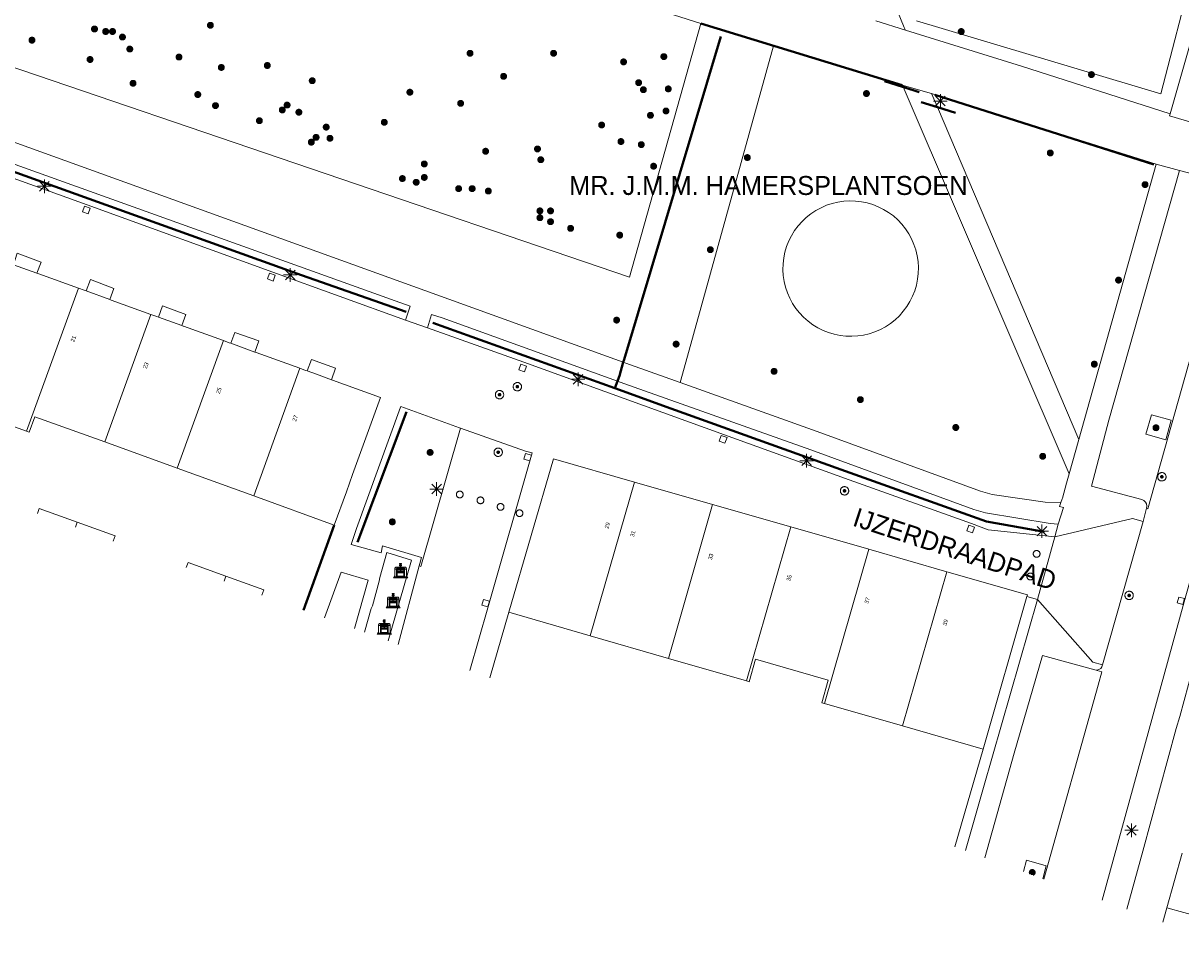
# Model space of a CAD drawing. Header units: metres. Extents: x 135779 to 137489, y 452643 to 455118.
# Tile 14 of 256: x 136332 to 136417, y 452747 to 452814. Entities that reach past the tile are written whole.
import ezdxf
from ezdxf.enums import TextEntityAlignment as Align

# ---------------------------------------------------------------- set-up
doc = ezdxf.new("R2010")
doc.units = ezdxf.units.M
doc.linetypes.add('DGN_Style_3', pattern=[78.572352, 56.123108, -22.449243])
doc.linetypes.add('DGN_Style_4', pattern=[89.853097, 44.898487, -22.449243, 0.056123, -22.449243])
for name, color, linetype, lineweight in [('KTop_BAK_Afval apart plaats', 96, 'Continuous', 13), ('KTop_BTD_Groenvoorziening', 62, 'Continuous', 13), ('KTop_BTD_Groenvoorziening_gras- en kruidachtigen', 62, 'Continuous', 13), ('KTop_NAR_Huisnummer (t)', 7, 'Continuous', 13), ('KTop_ORL_Terrein_Overig (t)', 7, 'Continuous', 13), ('KTop_ORL_Weg_Straatnaam (t)', 7, 'Continuous', 13), ('KTop_PAL_Afsluitpaal', 222, 'Continuous', 13), ('KTop_PAL_Lichtmast', 40, 'Continuous', 13), ('KTop_PND_Grondvlaksituatie van BAG-pand [tachy]', 1, 'Continuous', 13), ('KTop_PND_Pandscheiding', 40, 'Continuous', 13), ('KTop_PUT_Inspectie- of rioolput', 15, 'Continuous', 13), ('KTop_PUT_Kolk', 15, 'Continuous', 13), ('KTop_SHD_Hek (l)', 15, 'DGN_Style_4', 40), ('KTop_SHD_Muur (l)', 15, 'Continuous', 40), ('KTop_VGO_Boom', 92, 'Continuous', 13), ('KTop_VGO_Haag (l)', 92, 'DGN_Style_3', 40), ('KTop_WGD_Parkeervlak', 251, 'Continuous', 13), ('KTop_WGD_Rijbaan_Lokale weg', 251, 'Continuous', 13), ('KTop_WGD_Voetpad', 251, 'Continuous', 13)]:
    doc.layers.add(name, color=color, linetype=linetype, lineweight=lineweight)
doc.styles.add('Style-ROVU', font='ROVU.shx')

# ---------------------------------------------------------------- blocks, each defined once
blk = doc.blocks.new('BAK_Afval_apart_plaats')
at = {"layer": 'KTop_BAK_Afval apart plaats'}
for p, q in [((-0.43, 0.141), (-0.425, 0.168)), ((-0.43, 0.118), (-0.43, 0.141)), ((-0.29, 0.118), (-0.43, 0.118)), ((-0.43, 0.118), (-0.43, -0.457)), ((-0.29, 0.118), (-0.43, 0.118)), ((-0.425, 0.168), (-0.416, 0.193)), ((-0.416, 0.193), (-0.403, 0.215)), ((-0.403, 0.215), (-0.384, 0.24)), ((-0.384, 0.24), (-0.364, 0.258)), ((-0.364, 0.258), (-0.342, 0.272)), ((-0.342, 0.272), (0, 0.272)), ((-0.282, 0.167), (-0.29, 0.146)), ((-0.282, 0.167), (-0.29, 0.146)), ((-0.29, 0.146), (-0.29, 0.118)), ((-0.29, 0.146), (-0.29, 0.118)), ((-0.29, -0.429), (-0.29, 0.118)), ((-0.29, 0.118), (-0.29, -0.429)), ((-0.273, 0.186), (-0.282, 0.167)), ((-0.273, 0.186), (-0.282, 0.167)), ((-0.248, 0.217), (-0.273, 0.186)), ((-0.248, 0.217), (-0.273, 0.186)), ((0.248, 0.217), (-0.248, 0.217)), ((0.248, 0.217), (-0.248, 0.217)), ((-0.242, 0.081), (-0.242, 0.153)), ((-0.242, 0.153), (0.242, 0.153)), ((0.242, 0.081), (-0.242, 0.081)), ((-0.242, 0.034), (-0.242, 0.081)), ((-0.242, 0.081), (0.242, 0.081)), ((-0.242, -0.059), (-0.242, 0.034)), ((-0.242, 0.034), (0.242, 0.034)), ((0.242, 0.034), (-0.242, 0.034)), ((-0.073, 0.513), (-0.072, 0.515)), ((-0.073, 0.513), (-0.073, 0.49)), ((-0.072, 0.511), (-0.073, 0.513)), ((-0.072, 0.511), (-0.073, 0.513)), ((-0.073, 0.49), (-0.072, 0.488)), ((-0.073, 0.399), (-0.073, 0.376)), ((-0.072, 0.397), (-0.073, 0.399)), ((-0.073, 0.376), (-0.072, 0.374)), ((-0.072, 0.515), (-0.071, 0.516)), ((-0.07, 0.51), (-0.072, 0.511)), ((-0.07, 0.51), (-0.072, 0.511)), ((-0.072, 0.488), (-0.07, 0.486)), ((-0.07, 0.396), (-0.072, 0.397)), ((-0.072, 0.374), (-0.07, 0.373)), ((-0.071, 0.516), (-0.07, 0.517)), ((-0.07, 0.517), (-0.067, 0.519)), ((-0.069, 0.509), (-0.07, 0.51)), ((-0.069, 0.509), (-0.07, 0.51)), ((-0.07, 0.486), (-0.069, 0.485)), ((-0.069, 0.395), (-0.07, 0.396)), ((-0.07, 0.373), (-0.069, 0.371)), ((-0.066, 0.507), (-0.069, 0.509)), ((-0.066, 0.507), (-0.069, 0.509)), ((-0.069, 0.485), (-0.066, 0.484)), ((-0.066, 0.394), (-0.069, 0.395)), ((-0.069, 0.371), (-0.066, 0.37)), ((-0.067, 0.519), (-0.065, 0.52)), ((-0.063, 0.506), (-0.066, 0.507)), ((-0.063, 0.506), (-0.066, 0.507)), ((-0.066, 0.484), (-0.063, 0.483)), ((-0.063, 0.392), (-0.066, 0.394)), ((-0.066, 0.37), (-0.063, 0.369)), ((-0.065, 0.52), (-0.061, 0.521)), ((-0.059, 0.505), (-0.063, 0.506)), ((-0.059, 0.505), (-0.063, 0.506)), ((-0.063, 0.483), (-0.059, 0.482)), ((-0.059, 0.391), (-0.063, 0.392)), ((-0.063, 0.369), (-0.059, 0.368)), ((-0.061, 0.521), (-0.055, 0.523)), ((-0.054, 0.504), (-0.059, 0.505)), ((-0.054, 0.504), (-0.059, 0.505)), ((-0.059, 0.482), (-0.054, 0.481)), ((-0.054, 0.39), (-0.059, 0.391)), ((-0.059, 0.368), (-0.054, 0.367)), ((-0.055, 0.523), (-0.049, 0.524)), ((-0.048, 0.503), (-0.054, 0.504)), ((-0.048, 0.503), (-0.054, 0.504)), ((-0.054, 0.481), (-0.048, 0.48)), ((-0.048, 0.389), (-0.054, 0.39)), ((-0.054, 0.367), (-0.048, 0.366)), ((-0.049, 0.524), (-0.043, 0.525)), ((-0.043, 0.502), (-0.048, 0.503)), ((-0.043, 0.502), (-0.048, 0.503)), ((-0.048, 0.48), (-0.043, 0.479)), ((-0.043, 0.388), (-0.048, 0.389)), ((-0.048, 0.366), (-0.043, 0.365)), ((-0.043, 0.525), (-0.035, 0.526)), ((-0.036, 0.501), (-0.043, 0.502)), ((-0.036, 0.501), (-0.043, 0.502)), ((-0.043, 0.479), (-0.036, 0.478)), ((-0.036, 0.388), (-0.043, 0.388)), ((-0.043, 0.365), (-0.036, 0.364)), ((-0.03, 0.501), (-0.036, 0.501)), ((-0.03, 0.501), (-0.036, 0.501)), ((-0.036, 0.478), (-0.03, 0.478)), ((-0.03, 0.387), (-0.036, 0.388)), ((-0.036, 0.364), (-0.03, 0.364)), ((-0.035, 0.526), (-0.029, 0.527)), ((-0.021, 0.5), (-0.03, 0.501)), ((-0.021, 0.5), (-0.03, 0.501)), ((-0.03, 0.478), (-0.028, 0.478)), ((-0.021, 0.387), (-0.03, 0.387)), ((-0.03, 0.364), (-0.028, 0.364)), ((-0.029, 0.527), (-0.023, 0.527)), ((-0.028, 0.478), (-0.021, 0.477)), ((-0.028, 0.468), (-0.028, 0.478)), ((-0.028, 0.478), (-0.021, 0.477)), ((-0.028, 0.4), (-0.028, 0.468)), ((-0.028, 0.468), (-0.021, 0.468)), ((-0.021, 0.468), (-0.028, 0.468)), ((-0.021, 0.4), (-0.028, 0.4)), ((-0.028, 0.364), (-0.021, 0.363)), ((-0.028, 0.355), (-0.028, 0.364)), ((-0.028, 0.364), (-0.021, 0.363)), ((-0.028, 0.272), (-0.028, 0.355)), ((-0.028, 0.355), (-0.021, 0.354)), ((-0.021, 0.354), (-0.028, 0.355)), ((0.028, 0.272), (-0.028, 0.272)), ((-0.023, 0.527), (-0.013, 0.528)), ((-0.014, 0.5), (-0.021, 0.5)), ((-0.014, 0.5), (-0.021, 0.5)), ((-0.021, 0.477), (-0.014, 0.477)), ((-0.021, 0.477), (-0.014, 0.477)), ((-0.021, 0.468), (-0.014, 0.468)), ((-0.014, 0.468), (-0.021, 0.468)), ((-0.014, 0.399), (-0.021, 0.4)), ((-0.014, 0.386), (-0.021, 0.387)), ((-0.021, 0.363), (-0.014, 0.363)), ((-0.021, 0.363), (-0.014, 0.363)), ((-0.021, 0.354), (-0.014, 0.354)), ((-0.014, 0.354), (-0.021, 0.354)), ((0, 0.5), (-0.014, 0.5)), ((0, 0.5), (-0.014, 0.5)), ((-0.014, 0.477), (0, 0.477)), ((-0.014, 0.477), (0, 0.477)), ((-0.014, 0.468), (0, 0.468)), ((0, 0.468), (-0.014, 0.468)), ((0, 0.399), (-0.014, 0.399)), ((0, 0.386), (-0.014, 0.386)), ((-0.014, 0.363), (0, 0.363)), ((-0.014, 0.363), (0, 0.363)), ((-0.014, 0.354), (0, 0.354)), ((0, 0.354), (-0.014, 0.354)), ((-0.013, 0.528), (-0.005, 0.528)), ((-0.005, 0.528), (0, 0.528)), ((0, 0.528), (0.005, 0.528)), ((0, 0.5), (0, 0.477)), ((0, 0.477), (0, 0.5)), ((0, 0.477), (0, 0.5)), ((0, 0.5), (0.014, 0.5)), ((0.014, 0.5), (0, 0.5)), ((0.014, 0.477), (0, 0.477)), ((0, 0.477), (0.014, 0.477)), ((0.014, 0.468), (0, 0.468)), ((0, 0.468), (0, 0.399)), ((0, 0.468), (0, 0.399)), ((0.014, 0.468), (0, 0.468)), ((0, 0.399), (0.014, 0.399)), ((0, 0.363), (0, 0.386)), ((0, 0.363), (0, 0.386)), ((0, 0.386), (0.014, 0.386)), ((0.014, 0.363), (0, 0.363)), ((0, 0.363), (0.014, 0.363)), ((0, 0.354), (0.014, 0.354)), ((0, 0.272), (0, 0.354)), ((0, 0.354), (0, 0.272)), ((0.014, 0.354), (0, 0.354)), ((0, 0.272), (0.342, 0.272)), ((0.028, 0.272), (0, 0.272)), ((0, 0.272), (0.028, 0.272)), ((0.005, 0.528), (0.013, 0.528)), ((0.013, 0.528), (0.023, 0.527)), ((0.014, 0.5), (0.021, 0.5)), ((0.021, 0.5), (0.014, 0.5)), ((0.021, 0.477), (0.014, 0.477)), ((0.014, 0.477), (0.021, 0.477)), ((0.021, 0.468), (0.014, 0.468)), ((0.021, 0.468), (0.014, 0.468)), ((0.014, 0.399), (0.021, 0.4)), ((0.014, 0.386), (0.021, 0.387)), ((0.021, 0.363), (0.014, 0.363)), ((0.014, 0.363), (0.021, 0.363)), ((0.014, 0.354), (0.021, 0.354)), ((0.021, 0.354), (0.014, 0.354)), ((0.021, 0.5), (0.03, 0.501)), ((0.03, 0.501), (0.021, 0.5)), ((0.028, 0.478), (0.021, 0.477)), ((0.021, 0.477), (0.028, 0.478)), ((0.021, 0.468), (0.028, 0.468)), ((0.028, 0.468), (0.021, 0.468)), ((0.028, 0.468), (0.021, 0.468)), ((0.021, 0.4), (0.028, 0.4)), ((0.021, 0.387), (0.03, 0.387)), ((0.028, 0.364), (0.021, 0.363)), ((0.021, 0.363), (0.028, 0.364)), ((0.021, 0.354), (0.028, 0.355)), ((0.028, 0.355), (0.021, 0.354)), ((0.023, 0.527), (0.029, 0.527)), ((0.03, 0.478), (0.028, 0.478)), ((0.028, 0.478), (0.028, 0.468)), ((0.028, 0.4), (0.028, 0.468)), ((0.03, 0.364), (0.028, 0.364)), ((0.028, 0.364), (0.028, 0.355)), ((0.028, 0.355), (0.028, 0.272)), ((0.029, 0.527), (0.035, 0.526)), ((0.03, 0.501), (0.036, 0.501)), ((0.036, 0.501), (0.03, 0.501)), ((0.036, 0.478), (0.03, 0.478)), ((0.03, 0.387), (0.036, 0.388)), ((0.036, 0.364), (0.03, 0.364)), ((0.035, 0.526), (0.043, 0.525)), ((0.036, 0.501), (0.043, 0.502)), ((0.043, 0.502), (0.036, 0.501)), ((0.043, 0.479), (0.036, 0.478)), ((0.036, 0.388), (0.043, 0.388)), ((0.043, 0.365), (0.036, 0.364)), ((0.043, 0.525), (0.049, 0.524)), ((0.043, 0.502), (0.048, 0.503)), ((0.048, 0.503), (0.043, 0.502)), ((0.048, 0.48), (0.043, 0.479)), ((0.043, 0.388), (0.048, 0.389)), ((0.048, 0.366), (0.043, 0.365)), ((0.048, 0.503), (0.054, 0.504)), ((0.054, 0.504), (0.048, 0.503)), ((0.054, 0.481), (0.048, 0.48)), ((0.048, 0.389), (0.054, 0.39)), ((0.054, 0.367), (0.048, 0.366)), ((0.049, 0.524), (0.055, 0.523)), ((0.054, 0.504), (0.059, 0.505)), ((0.059, 0.505), (0.054, 0.504)), ((0.059, 0.482), (0.054, 0.481)), ((0.054, 0.39), (0.059, 0.391)), ((0.059, 0.368), (0.054, 0.367)), ((0.055, 0.523), (0.061, 0.521)), ((0.059, 0.505), (0.063, 0.506)), ((0.063, 0.506), (0.059, 0.505)), ((0.063, 0.483), (0.059, 0.482)), ((0.059, 0.391), (0.063, 0.392)), ((0.063, 0.369), (0.059, 0.368)), ((0.061, 0.521), (0.065, 0.52)), ((0.063, 0.506), (0.066, 0.507)), ((0.066, 0.507), (0.063, 0.506)), ((0.066, 0.484), (0.063, 0.483)), ((0.063, 0.392), (0.066, 0.394)), ((0.066, 0.37), (0.063, 0.369)), ((0.065, 0.52), (0.067, 0.519)), ((0.066, 0.507), (0.069, 0.509)), ((0.069, 0.509), (0.066, 0.507)), ((0.069, 0.485), (0.066, 0.484)), ((0.066, 0.394), (0.069, 0.395)), ((0.069, 0.371), (0.066, 0.37)), ((0.067, 0.519), (0.07, 0.517)), ((0.069, 0.509), (0.07, 0.51)), ((0.07, 0.51), (0.069, 0.509)), ((0.07, 0.486), (0.069, 0.485)), ((0.069, 0.395), (0.07, 0.396)), ((0.07, 0.373), (0.069, 0.371)), ((0.07, 0.517), (0.071, 0.516)), ((0.07, 0.51), (0.072, 0.511)), ((0.072, 0.511), (0.07, 0.51)), ((0.072, 0.488), (0.07, 0.486)), ((0.07, 0.396), (0.072, 0.397)), ((0.072, 0.374), (0.07, 0.373)), ((0.071, 0.516), (0.072, 0.515)), ((0.072, 0.515), (0.073, 0.513)), ((0.072, 0.511), (0.073, 0.513)), ((0.073, 0.513), (0.072, 0.511)), ((0.073, 0.49), (0.072, 0.488)), ((0.072, 0.397), (0.073, 0.399)), ((0.073, 0.376), (0.072, 0.374)), ((0.073, 0.513), (0.073, 0.49)), ((0.073, 0.399), (0.073, 0.376)), ((0.242, 0.153), (0.242, 0.081)), ((0.242, 0.081), (0.242, 0.034)), ((0.242, 0.034), (0.242, -0.059)), ((0.273, 0.186), (0.248, 0.217)), ((0.273, 0.186), (0.248, 0.217)), ((0.282, 0.167), (0.273, 0.186)), ((0.282, 0.167), (0.273, 0.186)), ((0.29, 0.146), (0.282, 0.167)), ((0.29, 0.146), (0.282, 0.167)), ((0.29, 0.118), (0.29, 0.146)), ((0.29, 0.118), (0.29, 0.146)), ((0.43, 0.118), (0.29, 0.118)), ((0.29, 0.118), (0.29, -0.429)), ((0.43, 0.118), (0.29, 0.118)), ((0.29, -0.429), (0.29, 0.118)), ((0.342, 0.272), (0.364, 0.258)), ((0.364, 0.258), (0.384, 0.24)), ((0.384, 0.24), (0.403, 0.215)), ((0.403, 0.215), (0.416, 0.193)), ((0.416, 0.193), (0.425, 0.168)), ((0.425, 0.168), (0.43, 0.141)), ((0.43, 0.141), (0.43, 0.118)), ((0.43, -0.457), (0.43, 0.118)), ((-0.528, -0.528), (-0.43, -0.332)), ((0.528, -0.528), (-0.528, -0.528)), ((-0.43, -0.332), (-0.43, -0.457)), ((-0.43, -0.457), (0.43, -0.457)), ((-0.43, -0.457), (0.43, -0.457)), ((0.29, -0.429), (-0.29, -0.429)), ((-0.29, -0.429), (0.29, -0.429)), ((0.242, -0.059), (-0.242, -0.059)), ((-0.242, -0.059), (-0.242, -0.092)), ((0.242, -0.059), (-0.242, -0.059)), ((-0.242, -0.092), (0.242, -0.092)), ((-0.242, -0.11), (-0.242, -0.092)), ((-0.242, -0.092), (0.242, -0.092)), ((0.242, -0.11), (-0.242, -0.11)), ((0.242, -0.11), (-0.242, -0.11)), ((-0.242, -0.147), (0.242, -0.147)), ((-0.242, -0.41), (-0.242, -0.147)), ((0.242, -0.41), (-0.242, -0.41)), ((0.242, -0.11), (0.242, -0.059)), ((0.242, -0.092), (0.242, -0.11)), ((0.242, -0.092), (0.242, -0.11)), ((0.242, -0.147), (0.242, -0.41)), ((0.43, -0.457), (0.43, -0.332)), ((0.43, -0.332), (0.528, -0.528))]:
    blk.add_line(p, q, dxfattribs=at)
at = {"layer": 'KTop_BAK_Afval apart plaats', "flags": 128}
blk.add_lwpolyline([(0.029, 0.413), (0.035, 0.412), (0.043, 0.411), (0.049, 0.41), (0.055, 0.409), (0.061, 0.407), (0.065, 0.406), (0.067, 0.405), (0.07, 0.403), (0.071, 0.402), (0.072, 0.401), (0.073, 0.399), (0.072, 0.397), (0.07, 0.396), (0.069, 0.395), (0.066, 0.394), (0.063, 0.392), (0.059, 0.391), (0.054, 0.39), (0.048, 0.389), (0.043, 0.388), (0.036, 0.388), (0.03, 0.387), (0.021, 0.387), (0.014, 0.386), (0, 0.386), (-0.014, 0.386), (-0.021, 0.387), (-0.03, 0.387), (-0.036, 0.388), (-0.043, 0.388), (-0.048, 0.389), (-0.054, 0.39), (-0.059, 0.391), (-0.063, 0.392), (-0.066, 0.394), (-0.069, 0.395), (-0.07, 0.396), (-0.072, 0.397), (-0.073, 0.399), (-0.072, 0.401), (-0.071, 0.402), (-0.07, 0.403), (-0.067, 0.405), (-0.065, 0.406), (-0.061, 0.407), (-0.055, 0.409), (-0.049, 0.41), (-0.043, 0.411), (-0.035, 0.412), (-0.029, 0.413), (-0.028, 0.413), (-0.028, 0.4), (-0.021, 0.4), (-0.014, 0.399), (0, 0.399), (0.014, 0.399), (0.021, 0.4), (0.028, 0.4), (0.028, 0.413), (0.029, 0.413), (0.028, 0.413)], dxfattribs=at)
at = {"layer": 'KTop_BAK_Afval apart plaats'}
for p in [(0, 0), (-0.43, -0.457)]:
    blk.add_point(p, dxfattribs=at)
blk = doc.blocks.new('PAL_Lichtmast')
at = {"layer": 'KTop_PAL_Lichtmast'}
for p, q in [((-0.354, -0.354), (0.354, 0.354)), ((0.354, -0.354), (-0.354, 0.354)), ((0, -0.5), (0, 0.5)), ((-0.5, 0), (0.5, 0))]:
    blk.add_line(p, q, dxfattribs=at)
blk = doc.blocks.new('PAL_Afsluitpaal')
at = {"layer": 'KTop_PAL_Afsluitpaal', "flags": 128}
blk.add_lwpolyline([(0.25, 0), (0.249, 0.026), (0.245, 0.052), (0.238, 0.077), (0.228, 0.102), (0.217, 0.125), (0.202, 0.147), (0.186, 0.167), (0.167, 0.186), (0.147, 0.202), (0.125, 0.217), (0.102, 0.228), (0.077, 0.238), (0.052, 0.245), (0.026, 0.249), (0, 0.25), (-0.026, 0.249), (-0.052, 0.245), (-0.077, 0.238), (-0.102, 0.228), (-0.125, 0.217), (-0.147, 0.202), (-0.167, 0.186), (-0.186, 0.167), (-0.202, 0.147), (-0.217, 0.125), (-0.228, 0.102), (-0.238, 0.077), (-0.245, 0.052), (-0.249, 0.026), (-0.25, 0), (-0.249, -0.026), (-0.245, -0.052), (-0.238, -0.077), (-0.228, -0.102), (-0.217, -0.125), (-0.202, -0.147), (-0.186, -0.167), (-0.167, -0.186), (-0.147, -0.202), (-0.125, -0.217), (-0.102, -0.228), (-0.077, -0.238), (-0.052, -0.245), (-0.026, -0.249), (0, -0.25), (0.026, -0.249), (0.052, -0.245), (0.077, -0.238), (0.102, -0.228), (0.125, -0.217), (0.147, -0.202), (0.167, -0.186), (0.186, -0.167), (0.202, -0.147), (0.217, -0.125), (0.228, -0.102), (0.238, -0.077), (0.245, -0.052), (0.249, -0.026), (0.25, 0)], dxfattribs=at)
blk = doc.blocks.new('PUT_Inspectie-_of_rioolput')
at = {"layer": 'KTop_PUT_Inspectie- of rioolput', "flags": 128}
for points in [[(0.31, 0), (0.308, 0.032), (0.303, 0.064), (0.294, 0.095), (0.283, 0.126), (0.268, 0.155), (0.25, 0.182), (0.23, 0.207), (0.207, 0.23), (0.182, 0.25), (0.154, 0.268), (0.126, 0.283), (0.095, 0.294), (0.064, 0.303), (0.032, 0.308), (0, 0.309), (-0.032, 0.308), (-0.064, 0.303), (-0.096, 0.294), (-0.126, 0.283), (-0.155, 0.268), (-0.182, 0.25), (-0.207, 0.23), (-0.23, 0.207), (-0.25, 0.182), (-0.268, 0.154), (-0.283, 0.126), (-0.294, 0.095), (-0.303, 0.064), (-0.308, 0.032), (-0.309, 0), (-0.308, -0.032), (-0.303, -0.064), (-0.294, -0.096), (-0.283, -0.126), (-0.268, -0.155), (-0.25, -0.182), (-0.23, -0.207), (-0.207, -0.23), (-0.182, -0.25), (-0.155, -0.268), (-0.126, -0.283), (-0.096, -0.294), (-0.064, -0.303), (-0.032, -0.308), (0, -0.309), (0.032, -0.308), (0.064, -0.303), (0.095, -0.294), (0.126, -0.283), (0.155, -0.268), (0.182, -0.25), (0.207, -0.23), (0.23, -0.207), (0.25, -0.182), (0.268, -0.155), (0.283, -0.126), (0.294, -0.096), (0.303, -0.064), (0.308, -0.032), (0.31, 0)], [(0.095, 0), (0.094, 0.009), (0.092, 0.019), (0.09, 0.029), (0.086, 0.038), (0.082, 0.047), (0.076, 0.055), (0.07, 0.063), (0.063, 0.07), (0.055, 0.076), (0.047, 0.082), (0.038, 0.086), (0.029, 0.09), (0.019, 0.092), (0.009, 0.094), (0, 0.094), (-0.01, 0.094), (-0.02, 0.092), (-0.029, 0.09), (-0.039, 0.086), (-0.048, 0.082), (-0.056, 0.076), (-0.064, 0.07), (-0.071, 0.063), (-0.077, 0.055), (-0.082, 0.047), (-0.087, 0.038), (-0.09, 0.029), (-0.093, 0.019), (-0.094, 0.009), (-0.095, 0), (-0.094, -0.01), (-0.093, -0.02), (-0.09, -0.029), (-0.087, -0.039), (-0.082, -0.048), (-0.077, -0.056), (-0.071, -0.064), (-0.064, -0.071), (-0.056, -0.077), (-0.047, -0.082), (-0.039, -0.087), (-0.029, -0.09), (-0.02, -0.093), (-0.01, -0.094), (0, -0.095), (0.009, -0.094), (0.019, -0.093), (0.029, -0.09), (0.038, -0.087), (0.047, -0.082), (0.055, -0.077), (0.063, -0.071), (0.07, -0.064), (0.076, -0.056), (0.082, -0.047), (0.086, -0.039), (0.09, -0.029), (0.092, -0.02), (0.094, -0.01), (0.095, 0)], [(0.035, 0), (0.034, 0.003), (0.034, 0.007), (0.033, 0.01), (0.031, 0.014), (0.03, 0.017), (0.028, 0.02), (0.026, 0.023), (0.023, 0.026), (0.02, 0.028), (0.017, 0.03), (0.014, 0.031), (0.01, 0.033), (0.007, 0.034), (0.003, 0.034), (0, 0.034), (-0.004, 0.034), (-0.007, 0.034), (-0.011, 0.033), (-0.014, 0.031), (-0.018, 0.03), (-0.021, 0.028), (-0.023, 0.026), (-0.026, 0.023), (-0.028, 0.02), (-0.03, 0.017), (-0.032, 0.014), (-0.033, 0.01), (-0.034, 0.007), (-0.035, 0.003), (-0.035, 0), (-0.035, -0.004), (-0.034, -0.007), (-0.033, -0.011), (-0.032, -0.014), (-0.03, -0.018), (-0.028, -0.021), (-0.026, -0.023), (-0.023, -0.026), (-0.021, -0.028), (-0.017, -0.03), (-0.014, -0.032), (-0.011, -0.033), (-0.007, -0.034), (-0.004, -0.035), (0, -0.035), (0.003, -0.035), (0.007, -0.034), (0.01, -0.033), (0.014, -0.032), (0.017, -0.03), (0.02, -0.028), (0.023, -0.026), (0.026, -0.023), (0.028, -0.021), (0.03, -0.017), (0.031, -0.014), (0.033, -0.011), (0.034, -0.007), (0.034, -0.004), (0.035, 0)], [(0.01, 0.02), (0.007, 0.02), (0.005, 0.021), (0.003, 0.022), (0.001, 0.022), (-0.001, 0.022), (-0.004, 0.022), (-0.006, 0.021), (-0.008, 0.02), (-0.01, 0.019), (-0.012, 0.018), (-0.014, 0.017), (-0.016, 0.015), (-0.017, 0.013), (-0.019, 0.012), (-0.02, 0.009), (-0.021, 0.007), (-0.022, 0.005), (-0.022, 0.003), (-0.022, 0.001), (-0.022, -0.001), (-0.022, -0.004), (-0.022, -0.006), (-0.021, -0.008), (-0.02, -0.01), (-0.019, -0.012), (-0.017, -0.014), (-0.016, -0.016), (-0.014, -0.017), (-0.012, -0.019), (-0.01, -0.02), (-0.008, -0.021), (-0.006, -0.022), (-0.003, -0.022), (-0.001, -0.022), (0.001, -0.022), (0.003, -0.022), (0.005, -0.022), (0.008, -0.021), (0.01, -0.02), (0.012, -0.019), (0.014, -0.017), (0.015, -0.016), (0.017, -0.014), (0.018, -0.012), (0.02, -0.01), (0.02, -0.008), (0.021, -0.006), (0.022, -0.003), (0.022, -0.001), (0.022, 0.001), (0.022, 0.003), (0.021, 0.005), (0.02, 0.008), (0.019, 0.01), (0.018, 0.012), (0.017, 0.014), (0.015, 0.015), (0.013, 0.017), (0.012, 0.018), (0.01, 0.02)]]:
    blk.add_lwpolyline(points, dxfattribs=at)
blk = doc.blocks.new('PUT_Kolk')
at = {"layer": 'KTop_PUT_Kolk', "flags": 128}
blk.add_lwpolyline([(0.225, -0.225), (0.225, 0.225), (-0.225, 0.225), (-0.225, -0.225), (0.225, -0.225)], dxfattribs=at)
blk = doc.blocks.new('VGO_Boom')
at = {"layer": 'KTop_VGO_Boom', "flags": 128}
for points in [[(0.215, 0), (0.214, 0.022), (0.21, 0.045), (0.204, 0.066), (0.196, 0.087), (0.186, 0.108), (0.174, 0.126), (0.16, 0.144), (0.144, 0.16), (0.126, 0.174), (0.107, 0.186), (0.087, 0.196), (0.066, 0.204), (0.045, 0.21), (0.022, 0.214), (-0.001, 0.215), (-0.023, 0.214), (-0.045, 0.21), (-0.067, 0.204), (-0.088, 0.196), (-0.108, 0.186), (-0.127, 0.174), (-0.144, 0.16), (-0.16, 0.144), (-0.174, 0.126), (-0.187, 0.107), (-0.197, 0.087), (-0.205, 0.066), (-0.211, 0.045), (-0.214, 0.022), (-0.215, -0.001), (-0.214, -0.023), (-0.211, -0.045), (-0.205, -0.067), (-0.197, -0.088), (-0.187, -0.108), (-0.174, -0.127), (-0.16, -0.144), (-0.144, -0.16), (-0.127, -0.174), (-0.108, -0.187), (-0.088, -0.197), (-0.067, -0.205), (-0.045, -0.211), (-0.023, -0.214), (0, -0.215), (0.022, -0.214), (0.045, -0.211), (0.066, -0.205), (0.087, -0.197), (0.108, -0.187), (0.126, -0.174), (0.144, -0.16), (0.16, -0.144), (0.174, -0.127), (0.186, -0.108), (0.196, -0.088), (0.204, -0.067), (0.21, -0.045), (0.214, -0.023), (0.215, -0.001)], [(0.155, 0), (0.154, 0.016), (0.152, 0.032), (0.147, 0.048), (0.142, 0.063), (0.134, 0.078), (0.125, 0.091), (0.115, 0.104), (0.104, 0.115), (0.091, 0.125), (0.077, 0.134), (0.063, 0.142), (0.048, 0.147), (0.032, 0.152), (0.016, 0.154), (-0.001, 0.155), (-0.017, 0.154), (-0.033, 0.152), (-0.048, 0.147), (-0.064, 0.142), (-0.078, 0.134), (-0.092, 0.125), (-0.104, 0.115), (-0.116, 0.104), (-0.126, 0.091), (-0.135, 0.077), (-0.142, 0.063), (-0.148, 0.048), (-0.152, 0.032), (-0.155, 0.016), (-0.155, -0.001), (-0.155, -0.017), (-0.152, -0.033), (-0.148, -0.048), (-0.142, -0.064), (-0.135, -0.078), (-0.126, -0.092), (-0.116, -0.104), (-0.104, -0.116), (-0.092, -0.126), (-0.078, -0.135), (-0.064, -0.142), (-0.048, -0.148), (-0.033, -0.152), (-0.017, -0.155), (0, -0.155), (0.016, -0.155), (0.032, -0.152), (0.048, -0.148), (0.063, -0.142), (0.078, -0.135), (0.091, -0.126), (0.104, -0.116), (0.115, -0.104), (0.125, -0.092), (0.134, -0.078), (0.142, -0.064), (0.147, -0.048), (0.152, -0.033), (0.154, -0.017), (0.155, -0.001)], [(0.095, 0), (0.094, 0.01), (0.093, 0.02), (0.09, 0.029), (0.087, 0.039), (0.082, 0.048), (0.077, 0.056), (0.071, 0.064), (0.064, 0.071), (0.056, 0.077), (0.047, 0.082), (0.039, 0.087), (0.029, 0.09), (0.02, 0.093), (0.01, 0.094), (-0.001, 0.095), (-0.01, 0.094), (-0.02, 0.093), (-0.03, 0.09), (-0.039, 0.087), (-0.048, 0.082), (-0.056, 0.077), (-0.064, 0.071), (-0.071, 0.064), (-0.077, 0.056), (-0.083, 0.047), (-0.087, 0.039), (-0.091, 0.029), (-0.093, 0.02), (-0.095, 0.01), (-0.095, -0.001), (-0.095, -0.01), (-0.093, -0.02), (-0.091, -0.03), (-0.087, -0.039), (-0.083, -0.048), (-0.077, -0.056), (-0.071, -0.064), (-0.064, -0.071), (-0.056, -0.077), (-0.048, -0.083), (-0.039, -0.087), (-0.03, -0.091), (-0.02, -0.093), (-0.01, -0.095), (0, -0.095), (0.01, -0.095), (0.02, -0.093), (0.029, -0.091), (0.039, -0.087), (0.048, -0.083), (0.056, -0.077), (0.064, -0.071), (0.071, -0.064), (0.077, -0.056), (0.082, -0.048), (0.087, -0.039), (0.09, -0.03), (0.093, -0.02), (0.094, -0.01), (0.095, -0.001)], [(0.035, 0), (0.035, 0.004), (0.034, 0.007), (0.033, 0.011), (0.032, 0.014), (0.03, 0.018), (0.028, 0.021), (0.026, 0.023), (0.023, 0.026), (0.021, 0.028), (0.017, 0.03), (0.014, 0.032), (0.011, 0.033), (0.007, 0.034), (0.004, 0.035), (-0.001, 0.035), (-0.004, 0.035), (-0.008, 0.034), (-0.011, 0.033), (-0.015, 0.032), (-0.018, 0.03), (-0.021, 0.028), (-0.024, 0.026), (-0.027, 0.023), (-0.029, 0.021), (-0.031, 0.017), (-0.032, 0.014), (-0.034, 0.011), (-0.035, 0.007), (-0.035, 0.004), (-0.035, -0.001), (-0.035, -0.004), (-0.035, -0.008), (-0.034, -0.011), (-0.032, -0.015), (-0.031, -0.018), (-0.029, -0.021), (-0.027, -0.024), (-0.024, -0.027), (-0.021, -0.029), (-0.018, -0.031), (-0.015, -0.032), (-0.011, -0.034), (-0.008, -0.035), (-0.004, -0.035), (0, -0.035), (0.004, -0.035), (0.007, -0.035), (0.011, -0.034), (0.014, -0.032), (0.018, -0.031), (0.021, -0.029), (0.023, -0.027), (0.026, -0.024), (0.028, -0.021), (0.03, -0.018), (0.032, -0.015), (0.033, -0.011), (0.034, -0.008), (0.035, -0.004), (0.035, 0)]]:
    blk.add_lwpolyline(points, dxfattribs=at)

msp = doc.modelspace()

# ---------------------------------------------------------------- linework, layer by layer
at = {"layer": 'KTop_BTD_Groenvoorziening', "flags": 128}
for points in [[(136397.82, 452814.28), (136415.87, 452808.9), (136420.64, 452827.34), (136421.439, 452830.269), (136421.87, 452831.85), (136416.74, 452833.14), (136415.36, 452828.4), (136411.76, 452815.89), (136396.62, 452820.13)], [(136395.15, 452791.48), (136395.534, 452791.688), (136395.898, 452791.929), (136396.24, 452792.2), (136396.557, 452792.5), (136396.847, 452792.827), (136397.107, 452793.178), (136397.336, 452793.55), (136397.531, 452793.941), (136397.691, 452794.347), (136397.816, 452794.765), (136397.903, 452795.193), (136397.953, 452795.627), (136397.965, 452796.064), (136397.939, 452796.499), (136397.874, 452796.931), (136397.773, 452797.356), (136397.635, 452797.77), (136397.461, 452798.171), (136397.253, 452798.555), (136397.012, 452798.919), (136396.741, 452799.261), (136396.441, 452799.578), (136396.114, 452799.868), (136395.763, 452800.128), (136395.391, 452800.357), (136395, 452800.552), (136394.594, 452800.712), (136394.176, 452800.837), (136393.748, 452800.924), (136393.314, 452800.974), (136392.877, 452800.986), (136392.442, 452800.96), (136392.01, 452800.895), (136391.585, 452800.794), (136391.171, 452800.656), (136390.77, 452800.482), (136390.386, 452800.274), (136390.022, 452800.033), (136389.68, 452799.762), (136389.363, 452799.462), (136389.073, 452799.135), (136388.813, 452798.784), (136388.584, 452798.412), (136388.389, 452798.021), (136388.229, 452797.615), (136388.104, 452797.197), (136388.017, 452796.769), (136387.967, 452796.335), (136387.955, 452795.898), (136387.981, 452795.463), (136388.046, 452795.031), (136388.147, 452794.606), (136388.285, 452794.192), (136388.459, 452793.791), (136388.667, 452793.407), (136388.908, 452793.043), (136389.179, 452792.701), (136389.479, 452792.384), (136389.806, 452792.094), (136390.157, 452791.834), (136390.529, 452791.605), (136390.92, 452791.41), (136391.326, 452791.25), (136391.744, 452791.125), (136392.172, 452791.038), (136392.606, 452790.988), (136393.043, 452790.976), (136393.478, 452791.002), (136393.91, 452791.067), (136394.335, 452791.168), (136394.749, 452791.306), (136395.15, 452791.48)], [(136402.735, 452760.478), (136400.648, 452753.257)]]:
    msp.add_lwpolyline(points, dxfattribs=at)
at = {"layer": 'KTop_BTD_Groenvoorziening_gras- en kruidachtigen', "flags": 128}
for points in [[(136381.898, 452814.097), (136376.609, 452795.349), (136329.47, 452811.4)], [(136387.268, 452812.45), (136380.781, 452789.061), (136380.362, 452787.551)]]:
    msp.add_lwpolyline(points, dxfattribs=at)
at = {"layer": 'KTop_PND_Grondvlaksituatie van BAG-pand [tachy]', "flags": 128}
for points in [[(136332.853, 452795.643), (136331.129, 452796.267)], [(136335.909, 452794.537), (136332.987, 452795.595), (136332.853, 452795.643)], [(136336.491, 452794.326), (136336.34, 452794.381), (136335.909, 452794.537)], [(136338.239, 452793.693), (136336.491, 452794.326)], [(136341.268, 452792.597), (136338.335, 452793.659), (136338.239, 452793.693)], [(136341.824, 452792.396), (136341.703, 452792.439), (136341.268, 452792.597)], [(136343.562, 452791.767), (136341.824, 452792.396)], [(136346.628, 452790.657), (136343.677, 452791.725), (136343.651, 452791.735), (136343.562, 452791.767)], [(136347.175, 452790.459), (136347.051, 452790.504), (136346.628, 452790.657)], [(136348.951, 452789.816), (136347.175, 452790.459)], [(136352.27, 452788.615), (136349.035, 452789.786), (136348.951, 452789.816)], [(136352.811, 452788.419), (136352.698, 452788.46), (136352.27, 452788.615)], [(136354.606, 452787.77), (136353.504, 452788.168), (136352.811, 452788.419)], [(136354.817, 452777.026), (136355.706, 452779.486), (136356.166, 452780.759), (136358.225, 452786.46), (136354.694, 452787.738), (136354.606, 452787.77)], [(136326.723, 452785.899), (136332.082, 452783.956)], [(136332.082, 452783.956), (136332.281, 452783.884), (136332.697, 452785.036), (136337.858, 452783.167)], [(136337.858, 452783.167), (136343.217, 452781.226)], [(136376.997, 452780.203), (136371.016, 452781.919), (136367.696, 452770.584)], [(136343.217, 452781.226), (136348.859, 452779.183)], [(136382.763, 452778.548), (136376.997, 452780.203)], [(136348.859, 452779.183), (136354.817, 452777.026)], [(136388.531, 452776.893), (136382.763, 452778.548)], [(136335.824, 452777.241), (136333.023, 452778.258), (136332.886, 452777.88)], [(136338.487, 452775.844), (136338.625, 452776.224), (136335.824, 452777.241)], [(136394.299, 452775.238), (136388.531, 452776.893)], [(136400.066, 452773.583), (136394.299, 452775.238)], [(136346.812, 452773.254), (136344.011, 452774.269), (136343.873, 452773.887)], [(136405.974, 452771.752), (136406.01, 452771.877), (136400.066, 452773.583)], [(136349.474, 452771.852), (136349.614, 452772.239), (136346.812, 452773.254)], [(136405.974, 452771.752), (136402.735, 452760.478)], [(136367.696, 452770.584), (136373.725, 452768.846)], [(136373.725, 452768.846), (136379.489, 452767.175)], [(136379.489, 452767.175), (136385.251, 452765.504)], [(136385.251, 452765.504), (136385.452, 452765.446), (136385.935, 452767.113), (136391.305, 452765.567), (136390.822, 452763.899), (136391.017, 452763.843)], [(136391.017, 452763.843), (136396.783, 452762.187)], [(136396.783, 452762.187), (136402.735, 452760.478)], [(136417.441, 452752.79), (136416.31, 452748.751)], [(136416.31, 452748.751), (136416.009, 452747.675)]]:
    msp.add_lwpolyline(points, dxfattribs=at)
at = {"layer": 'KTop_PND_Pandscheiding', "flags": 128}
for points in [[(136332.082, 452783.956), (136335.909, 452794.537)], [(136341.268, 452792.597), (136337.858, 452783.167)], [(136343.217, 452781.226), (136346.628, 452790.657)], [(136348.859, 452779.183), (136352.27, 452788.615)], [(136376.997, 452780.203), (136373.725, 452768.846)], [(136382.763, 452778.548), (136379.489, 452767.175)], [(136335.687, 452776.862), (136335.824, 452777.241)], [(136385.251, 452765.504), (136388.531, 452776.893)], [(136394.299, 452775.238), (136391.017, 452763.843)], [(136396.783, 452762.187), (136400.066, 452773.583)], [(136346.673, 452772.87), (136346.812, 452773.254)], [(136423.847, 452746.67), (136416.31, 452748.751)]]:
    msp.add_lwpolyline(points, dxfattribs=at)
at = {"layer": 'KTop_SHD_Hek (l)', "flags": 128}
for points in [[(136376.154, 452789.065), (136376.226, 452789.261), (136383.366, 452813.143)], [(136396.792, 452809.413), (136395.45, 452809.83)], [(136396.827, 452809.402), (136396.792, 452809.413)], [(136396.948, 452809.364), (136396.827, 452809.402)], [(136398.02, 452809.03), (136396.948, 452809.364)], [(136398.16, 452808.28), (136399.362, 452807.902)], [(136400.7, 452807.48), (136399.362, 452807.902)], [(136375.876, 452788.057), (136376.154, 452789.065)], [(136375.876, 452788.057), (136375.54, 452787.135)]]:
    msp.add_lwpolyline(points, dxfattribs=at)
at = {"layer": 'KTop_SHD_Muur (l)', "flags": 128}
msp.add_lwpolyline([(136354.817, 452777.026), (136352.547, 452770.736)], dxfattribs=at)
at = {"layer": 'KTop_VGO_Boom', "flags": 128}
for points in [[(136406.584, 452751.352), (136406.583, 452751.374), (136406.579, 452751.396), (136406.573, 452751.418), (136406.565, 452751.439), (136406.555, 452751.459), (136406.543, 452751.478), (136406.529, 452751.495), (136406.513, 452751.511), (136406.495, 452751.525), (136406.476, 452751.538), (136406.456, 452751.548), (136406.435, 452751.556), (136406.414, 452751.562), (136406.391, 452751.565), (136406.369, 452751.566), (136406.347, 452751.565), (136406.324, 452751.562), (136406.303, 452751.556), (136406.282, 452751.548), (136406.261, 452751.538), (136406.243, 452751.525), (136406.225, 452751.511), (136406.209, 452751.495), (136406.195, 452751.478), (136406.183, 452751.459), (136406.173, 452751.439), (136406.165, 452751.418), (136406.159, 452751.396), (136406.155, 452751.374), (136406.154, 452751.351), (136406.155, 452751.329), (136406.159, 452751.307), (136406.165, 452751.285), (136406.173, 452751.264), (136406.182, 452751.246)], [(136406.524, 452751.352), (136406.523, 452751.368), (136406.521, 452751.384), (136406.516, 452751.399), (136406.511, 452751.415), (136406.503, 452751.429), (136406.494, 452751.443), (136406.484, 452751.455), (136406.473, 452751.467), (136406.46, 452751.477), (136406.446, 452751.486), (136406.432, 452751.493), (136406.417, 452751.499), (136406.401, 452751.503), (136406.385, 452751.506), (136406.369, 452751.506), (136406.353, 452751.506), (136406.337, 452751.503), (136406.321, 452751.499), (136406.306, 452751.493), (136406.291, 452751.486), (136406.278, 452751.477), (136406.265, 452751.467), (136406.254, 452751.455), (136406.244, 452751.443), (136406.235, 452751.429), (136406.227, 452751.415), (136406.222, 452751.399), (136406.217, 452751.384), (136406.215, 452751.368), (136406.214, 452751.351), (136406.215, 452751.335), (136406.217, 452751.319), (136406.222, 452751.304), (136406.227, 452751.288), (136406.235, 452751.274), (136406.244, 452751.26), (136406.254, 452751.248), (136406.265, 452751.236), (136406.278, 452751.226), (136406.292, 452751.217), (136406.306, 452751.21), (136406.321, 452751.204), (136406.337, 452751.2), (136406.353, 452751.197), (136406.369, 452751.197), (136406.385, 452751.197), (136406.401, 452751.2), (136406.417, 452751.204), (136406.432, 452751.21), (136406.447, 452751.217), (136406.46, 452751.226), (136406.473, 452751.236), (136406.484, 452751.248), (136406.494, 452751.26), (136406.503, 452751.274), (136406.511, 452751.288), (136406.516, 452751.304), (136406.521, 452751.319), (136406.523, 452751.335), (136406.524, 452751.351)], [(136406.464, 452751.352), (136406.463, 452751.361), (136406.462, 452751.371), (136406.459, 452751.381), (136406.456, 452751.39), (136406.451, 452751.399), (136406.446, 452751.407), (136406.44, 452751.415), (136406.433, 452751.422), (136406.425, 452751.428), (136406.416, 452751.434), (136406.408, 452751.438), (136406.398, 452751.442), (136406.389, 452751.444), (136406.379, 452751.446), (136406.369, 452751.446), (136406.359, 452751.446), (136406.349, 452751.444), (136406.34, 452751.442), (136406.33, 452751.438), (136406.321, 452751.434), (136406.313, 452751.428), (136406.305, 452751.422), (136406.298, 452751.415), (136406.292, 452751.407), (136406.287, 452751.399), (136406.282, 452751.39), (136406.279, 452751.381), (136406.276, 452751.371), (136406.275, 452751.361), (136406.274, 452751.351), (136406.275, 452751.342), (136406.276, 452751.332), (136406.279, 452751.322), (136406.282, 452751.313), (136406.287, 452751.304), (136406.292, 452751.296), (136406.298, 452751.288), (136406.305, 452751.281), (136406.313, 452751.275), (136406.322, 452751.269), (136406.33, 452751.265), (136406.34, 452751.261), (136406.349, 452751.259), (136406.359, 452751.257), (136406.369, 452751.257), (136406.379, 452751.257), (136406.389, 452751.259), (136406.398, 452751.261), (136406.408, 452751.265), (136406.417, 452751.269), (136406.425, 452751.275), (136406.433, 452751.281), (136406.44, 452751.288), (136406.446, 452751.296), (136406.451, 452751.304), (136406.456, 452751.313), (136406.459, 452751.322), (136406.462, 452751.332), (136406.463, 452751.342), (136406.464, 452751.351)], [(136406.404, 452751.352), (136406.404, 452751.355), (136406.403, 452751.359), (136406.402, 452751.362), (136406.401, 452751.366), (136406.399, 452751.369), (136406.397, 452751.372), (136406.395, 452751.375), (136406.392, 452751.378), (136406.39, 452751.38), (136406.386, 452751.382), (136406.383, 452751.383), (136406.38, 452751.385), (136406.376, 452751.386), (136406.373, 452751.386), (136406.369, 452751.386), (136406.365, 452751.386), (136406.362, 452751.386), (136406.358, 452751.385), (136406.355, 452751.383), (136406.351, 452751.382), (136406.348, 452751.38), (136406.346, 452751.378), (136406.343, 452751.375), (136406.341, 452751.372), (136406.339, 452751.369), (136406.337, 452751.366), (136406.336, 452751.362), (136406.335, 452751.359), (136406.334, 452751.355), (136406.334, 452751.351), (136406.334, 452751.348), (136406.335, 452751.344), (136406.336, 452751.341), (136406.337, 452751.337), (136406.339, 452751.334), (136406.341, 452751.331), (136406.343, 452751.328), (136406.346, 452751.325), (136406.348, 452751.323), (136406.352, 452751.321), (136406.355, 452751.32), (136406.358, 452751.318), (136406.362, 452751.317), (136406.365, 452751.317), (136406.369, 452751.317), (136406.373, 452751.317), (136406.376, 452751.317), (136406.38, 452751.318), (136406.383, 452751.32), (136406.387, 452751.321), (136406.39, 452751.323), (136406.392, 452751.325), (136406.395, 452751.328), (136406.397, 452751.331), (136406.399, 452751.334), (136406.401, 452751.337), (136406.402, 452751.341), (136406.403, 452751.344), (136406.404, 452751.348), (136406.404, 452751.352)], [(136406.444, 452751.151), (136406.456, 452751.155), (136406.477, 452751.165), (136406.495, 452751.178), (136406.513, 452751.192), (136406.529, 452751.208), (136406.543, 452751.225), (136406.555, 452751.244), (136406.565, 452751.264), (136406.573, 452751.285), (136406.579, 452751.307), (136406.583, 452751.329), (136406.584, 452751.351)]]:
    msp.add_lwpolyline(points, dxfattribs=at)
at = {"layer": 'KTop_VGO_Haag (l)', "flags": 128}
for points in [[(136381.898, 452814.097), (136396.768, 452809.54)], [(136399.171, 452808.829), (136415.356, 452803.67)], [(136328.435, 452804.102), (136352.39, 452795.494), (136360.117, 452792.789)], [(136362.098, 452791.983), (136375.54, 452787.135), (136379.685, 452785.64), (136392.22, 452781.142), (136403.001, 452777.298), (136407.281, 452776.531)], [(136356.52, 452775.773), (136360.159, 452785.406)]]:
    msp.add_lwpolyline(points, dxfattribs=at)
at = {"layer": 'KTop_WGD_Parkeervlak', "flags": 128}
for points in [[(136416.23, 452783.332), (136416.635, 452784.774), (136415.172, 452785.185), (136414.767, 452783.742), (136416.23, 452783.332)], [(136407.148, 452750.895), (136407.407, 452751.856), (136405.941, 452752.252), (136405.716, 452751.415)]]:
    msp.add_lwpolyline(points, dxfattribs=at)
at = {"layer": 'KTop_WGD_Rijbaan_Lokale weg', "flags": 128}
for points in [[(136381.898, 452814.097), (136376.852, 452815.701), (136358.87, 452821.396), (136337.878, 452827.996), (136335.082, 452828.902)], [(136387.268, 452812.45), (136381.898, 452814.097)], [(136394.81, 452814.3), (136397.001, 452813.611)], [(136397.001, 452813.611), (136405.588, 452810.943), (136416.561, 452807.422)], [(136396.768, 452809.54), (136387.268, 452812.45)], [(136398.929, 452808.922), (136396.768, 452809.54)], [(136411.531, 452749.302), (136417.583, 452771.362), (136425.904, 452800.963), (136427.032, 452804.813), (136427.431, 452806.38), (136428.32, 452809.724)], [(136423.771, 452809.561), (136423.15, 452807.34), (136423.021, 452806.997), (136422.815, 452806.665), (136422.545, 452806.381), (136422.224, 452806.159), (136421.864, 452806.006), (136421.48, 452805.929), (136421.089, 452805.932), (136421.04, 452805.938), (136420.66, 452806.03), (136418.25, 452806.75), (136416.52, 452807.28), (136416.561, 452807.422)], [(136415.52, 452803.69), (136398.929, 452808.922)], [(136415.52, 452803.69), (136417.252, 452803.238)], [(136414.807, 452778.264), (136414.908, 452778.236), (136421.62, 452802.1), (136420.102, 452802.496), (136417.252, 452803.238)], [(136361.092, 452774.004), (136361.216, 452773.968), (136364.13, 452784.176)], [(136364.821, 452766.276), (136366.157, 452770.922), (136369.421, 452782.369), (136368.945, 452782.493), (136364.13, 452784.176)], [(136414.807, 452778.264), (136414.555, 452777.303)], [(136411.571, 452766.687), (136414.555, 452777.303)], [(136361.092, 452774.004), (136359.532, 452768.197)], [(136410.991, 452766.337), (136411.142, 452766.315), (136411.293, 452766.345), (136411.424, 452766.424), (136411.52, 452766.543), (136411.571, 452766.687)], [(136407.238, 452750.862), (136411.237, 452765.185), (136411.515, 452766.173), (136410.991, 452766.337)]]:
    msp.add_lwpolyline(points, dxfattribs=at)
at = {"layer": 'KTop_WGD_Voetpad', "flags": 128}
for points in [[(136416.561, 452807.422), (136424.808, 452836.33), (136425.01, 452837.04), (136429.95, 452854.39), (136425.563, 452855.791), (136387.671, 452867.792)], [(136376.713, 452861.015), (136396.407, 452814.998), (136396.921, 452813.797), (136397.001, 452813.611)], [(136409.102, 452780.819), (136396.827, 452809.402), (136396.768, 452809.54)], [(136398.929, 452808.922), (136399.362, 452807.902), (136409.813, 452783.352)], [(136327.789, 452806.533), (136363.269, 452793.712), (136376.699, 452788.858), (136380.362, 452787.551)], [(136360.075, 452792.18), (136360.42, 452793.214), (136359.657, 452793.484), (136329.298, 452804.371), (136328.44, 452804.647), (136328.077, 452803.743)], [(136413.367, 452748.635), (136414.546, 452752.929), (136416.989, 452761.987), (136417.26, 452762.872), (136418.231, 452766.428), (136419.43, 452770.423), (136421.733, 452778.969), (136423.542, 452785.808), (136424.175, 452788.062), (136426.071, 452795.061), (136428.747, 452804.403), (136428.905, 452804.359)], [(136328.077, 452803.743), (136336.571, 452800.703), (136350.282, 452795.71), (136360.075, 452792.18)], [(136409.813, 452783.352), (136415.52, 452803.69)], [(136417.252, 452803.238), (136412.033, 452784.774), (136410.757, 452779.899), (136414.453, 452778.906), (136414.604, 452778.841), (136414.725, 452778.731), (136414.804, 452778.587), (136414.832, 452778.426), (136414.807, 452778.264)], [(136331.129, 452796.267), (136331.397, 452797.122), (136333.174, 452796.457), (136332.853, 452795.643)], [(136336.491, 452794.326), (136336.794, 452795.174), (136338.524, 452794.501), (136338.239, 452793.693)], [(136341.824, 452792.396), (136342.125, 452793.226), (136343.856, 452792.593), (136343.562, 452791.767)], [(136360.075, 452792.18), (136361.689, 452791.603)], [(136408.291, 452777.089), (136407.682, 452777.155), (136402.911, 452777.933), (136402.066, 452778.178), (136390.004, 452782.576), (136376.208, 452787.5), (136375.735, 452787.671), (136362.778, 452792.354), (136361.996, 452792.586), (136361.689, 452791.603)], [(136361.689, 452791.603), (136368.808, 452789.058), (136383.642, 452783.703), (136392.835, 452780.377), (136401.893, 452777.142), (136403.105, 452776.683), (136408.034, 452776.161)], [(136347.175, 452790.459), (136347.469, 452791.269), (136349.249, 452790.639), (136348.951, 452789.816)], [(136352.811, 452788.419), (136353.133, 452789.255), (136354.898, 452788.612), (136354.606, 452787.77)], [(136380.362, 452787.551), (136390.495, 452783.934), (136402.557, 452779.536), (136403.402, 452779.291), (136407.323, 452778.716), (136408.473, 452778.703)], [(136364.13, 452784.176), (136364.059, 452784.201), (136359.735, 452785.777), (136359.714, 452785.752), (136356.456, 452776.773), (136356.061, 452775.591), (136358.28, 452774.986), (136358.379, 452775.484), (136361.263, 452774.642), (136361.092, 452774.004)], [(136409.102, 452780.819), (136409.813, 452783.352)], [(136408.473, 452778.703), (136408.58, 452778.96), (136408.594, 452779.009), (136408.904, 452780.113), (136409.102, 452780.819)], [(136408.291, 452777.089), (136408.667, 452778.323), (136408.374, 452778.401), (136408.473, 452778.703)], [(136354.817, 452777.026), (136352.547, 452770.736)], [(136414.555, 452777.303), (136413.786, 452777.521), (136408.034, 452776.161)], [(136408.034, 452776.161), (136408.291, 452777.089)], [(136408.034, 452776.161), (136406.75, 452771.53)], [(136360.509, 452774.445), (136358.688, 452775.001), (136358.185, 452773.145), (136358.134, 452772.882), (136357.626, 452771.064), (136357.538, 452770.872), (136357.042, 452769.102)], [(136358.791, 452768.467), (136360.509, 452774.445)], [(136356.298, 452769.372), (136357.313, 452772.953), (136355.31, 452773.543), (136354.093, 452770.174)], [(136406.75, 452771.53), (136405.974, 452771.752)], [(136401.441, 452752.969), (136402.774, 452757.632), (136406.75, 452771.53)], [(136411.571, 452766.687), (136410.836, 452766.899), (136406.75, 452771.53)], [(136366.306, 452765.736), (136367.696, 452770.584)], [(136410.991, 452766.337), (136407.129, 452767.376), (136405.046, 452760.182), (136402.88, 452752.446)]]:
    msp.add_lwpolyline(points, dxfattribs=at)

# ---------------------------------------------------------------- block references
at = {"layer": 'KTop_BAK_Afval apart plaats'}
for p in [(136359.709, 452773.656), (136359.163, 452771.439), (136358.509, 452769.492)]:
    msp.add_blockref('BAK_Afval_apart_plaats', p, dxfattribs=at)
at = {"layer": 'KTop_PAL_Afsluitpaal'}
for p in [(136364.081, 452779.287), (136365.61, 452778.854), (136367.098, 452778.368), (136368.5, 452777.901), (136406.695, 452774.897), (136406.227, 452773.23)]:
    msp.add_blockref('PAL_Afsluitpaal', p, dxfattribs=at)
at = {"layer": 'KTop_PAL_Lichtmast'}
for p in [(136399.581, 452808.36), (136333.403, 452802.066), (136351.562, 452795.508), (136372.825, 452787.801), (136389.704, 452781.782), (136362.369, 452779.687), (136407.082, 452776.574), (136413.702, 452754.471)]:
    msp.add_blockref('PAL_Lichtmast', p, dxfattribs=at)
at = {"layer": 'KTop_PUT_Inspectie- of rioolput'}
for p, rotation in [((136367.019, 452786.664), 70.17080952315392), ((136368.337, 452787.252), 70.26775777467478), ((136366.921, 452782.407), 70.73380912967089), ((136415.945, 452780.595), 164.2908059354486), ((136392.504, 452779.557), 70.12756667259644), ((136413.526, 452771.828), 164.3001151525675)]:
    msp.add_blockref('PUT_Inspectie-_of_rioolput', p, dxfattribs=dict(at, rotation=rotation))
at = {"layer": 'KTop_PUT_Kolk'}
for p, rotation in [((136336.492, 452800.309), 250.1460163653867), ((136350.166, 452795.349), 250.1460163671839), ((136368.726, 452788.638), 250.1708095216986), ((136383.537, 452783.362), 250.2677577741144), ((136369.101, 452782.042), 344.0850183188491), ((136401.816, 452776.744), 250.9194131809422), ((136417.344, 452771.433), 344.2990418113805), ((136365.995, 452771.256), 344.0850183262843)]:
    msp.add_blockref('PUT_Kolk', p, dxfattribs=dict(at, rotation=rotation))
at = {"layer": 'KTop_VGO_Boom'}
for p in [(136337.101, 452813.686), (136337.927, 452813.503), (136338.432, 452813.503), (136345.663, 452813.962), (136401.124, 452813.499), (136332.483, 452812.862), (136339.166, 452813.09), (136339.709, 452812.204), (136343.344, 452811.611), (136364.841, 452811.895), (136371.012, 452811.895), (136379.157, 452811.648), (136336.776, 452811.433), (136346.47, 452810.844), (136349.866, 452810.99), (136376.182, 452811.258), (136367.319, 452810.189), (136410.744, 452810.319), (136339.95, 452809.675), (136353.184, 452809.866), (136377.297, 452809.718), (136377.645, 452809.197), (136379.487, 452809.262), (136344.731, 452808.843), (136360.398, 452809.015), (136364.149, 452808.191), (136394.124, 452808.919), (136346.039, 452808.025), (136350.974, 452807.707), (136351.331, 452808.064), (136352.198, 452807.537), (136379.317, 452807.629), (136349.279, 452806.907), (136358.505, 452806.793), (136374.564, 452806.593), (136378.17, 452807.308), (136353.471, 452805.68), (136354.217, 452806.436), (136354.492, 452805.61), (136353.114, 452805.323), (136369.824, 452804.824), (136375.986, 452805.369), (136377.492, 452805.143), (136365.993, 452804.654), (136370.067, 452804.026), (136385.324, 452804.189), (136407.704, 452804.529), (136361.463, 452803.715), (136378.4, 452803.546), (136359.844, 452802.635), (136360.865, 452802.36), (136361.463, 452802.715), (136414.704, 452802.189), (136363.998, 452801.89), (136364.998, 452801.89), (136366.193, 452801.71), (136370.002, 452800.245), (136370.002, 452799.74), (136370.787, 452800.245), (136370.787, 452799.446), (136372.27, 452798.955), (136375.9, 452798.453), (136382.594, 452797.379), (136412.744, 452795.129), (136375.669, 452792.173), (136380.064, 452790.399), (136410.954, 452788.919), (136387.304, 452788.389), (136393.674, 452786.299), (136400.724, 452784.239), (136415.51, 452784.218), (136361.894, 452782.395), (136407.144, 452782.109), (136359.1, 452777.265)]:
    msp.add_blockref('VGO_Boom', p, dxfattribs=at)

# ---------------------------------------------------------------- texts
at = {"layer": 'KTop_NAR_Huisnummer (t)', "style": 'Style-ROVU'}
for s, rotation, p in [('21', 70.1, (136335.618, 452791.007)), ('23', 70.1, (136340.967, 452789.038)), ('25', 70.1, (136346.358, 452787.185)), ('27', 70.1, (136352, 452785.142)), ('29', 73.9, (136375.046, 452777.219)), ('31', 73.9, (136376.926, 452776.606)), ('33', 73.9, (136382.682, 452774.915)), ('35', 73.9, (136388.473, 452773.341)), ('37', 73.9, (136394.239, 452771.679)), ('39', 73.9, (136400.014, 452770.052))]:
    msp.add_text(s, height=0.3, rotation=rotation, dxfattribs=at).set_placement(p, align=Align.MIDDLE_RIGHT)
at = {"layer": 'KTop_ORL_Terrein_Overig (t)', "style": 'Style-ROVU'}
msp.add_text('MR. J.M.M. HAMERSPLANTSOEN', height=1.4, dxfattribs=at).set_placement((136372.159, 452801.422))
at = {"layer": 'KTop_ORL_Weg_Straatnaam (t)', "style": 'Style-ROVU'}
msp.add_text('IJZERDRAADPAD', height=1.4, rotation=341.99993, dxfattribs=at).set_placement((136393.017, 452777.009))

doc.saveas('drawing.dxf')
